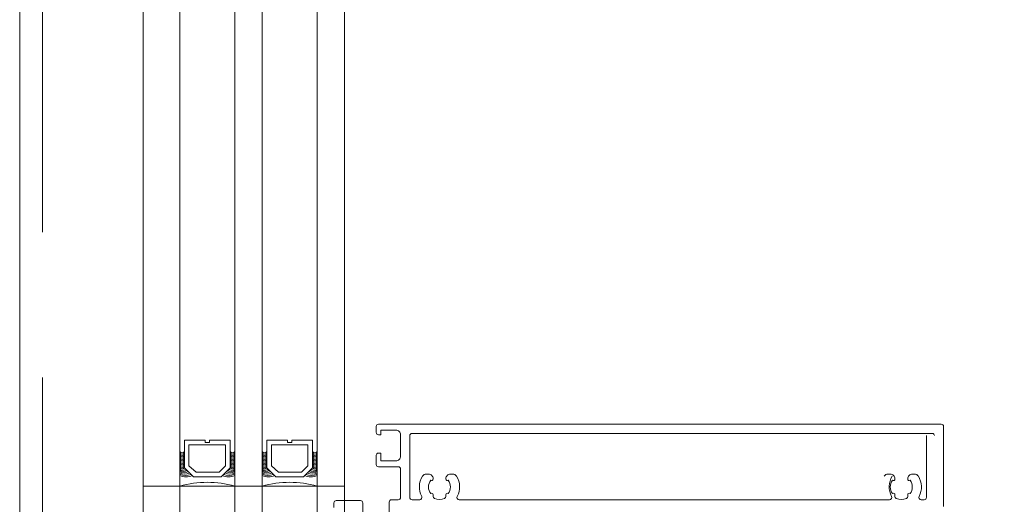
# Model space of a CAD drawing. Header units: millimetres. Extents: x 213386 to 506888, y 183055 to 450952.
# Tile 109 of 256: x 373037 to 373252, y 297382 to 297488. Entities that reach past the tile are written whole.
import ezdxf

# ---------------------------------------------------------------- set-up
doc = ezdxf.new("R2010")
doc.units = ezdxf.units.MM
doc.linetypes.add('ČÁRKOVANÁ', pattern=[19.05, 12.7, -6.35])
doc.layers.add('FASÁDA DETAILNÍ', color=255, linetype='Continuous', lineweight=0)

msp = doc.modelspace()

# ---------------------------------------------------------------- linework, layer by layer
at = {"layer": 'FASÁDA DETAILNÍ'}
for p, q in [((373063.64, 288952.65), (373063.64, 307967.15)), ((373063.64, 293752.65), (373063.64, 307967.15)), ((373063.64, 284292.15), (373063.64, 307967.15)), ((373071.64, 307967.15), (373071.64, 288952.65)), ((373071.64, 307967.15), (373071.64, 293752.65)), ((373071.64, 307967.15), (373071.64, 297319.03)), ((373071.64, 307967.15), (373071.64, 292519.03)), ((373071.64, 307967.15), (373071.64, 287719.03)), ((373083.64, 288952.65), (373083.64, 307967.15)), ((373083.64, 293752.65), (373083.64, 307967.15)), ((373083.64, 297319.03), (373083.64, 307967.15)), ((373083.64, 292519.03), (373083.64, 307967.15)), ((373083.64, 287719.03), (373083.64, 307967.15)), ((373089.64, 307967.15), (373089.64, 288952.65)), ((373089.64, 307967.15), (373089.64, 293752.65)), ((373089.64, 307967.15), (373089.64, 297319.03)), ((373089.64, 307967.15), (373089.64, 292519.03)), ((373089.64, 307967.15), (373089.64, 287719.03)), ((373101.64, 288952.65), (373101.64, 307967.15)), ((373101.64, 293752.65), (373101.64, 307967.15)), ((373101.64, 297319.03), (373101.64, 307967.15)), ((373101.64, 292519.03), (373101.64, 307967.15)), ((373101.64, 287719.03), (373101.64, 307967.15)), ((373107.64, 307967.15), (373107.64, 288952.65)), ((373107.64, 307967.15), (373107.64, 293752.65)), ((373063.64, 296377.65), (373063.64, 298286.65)), ((373071.64, 298286.65), (373071.64, 297319.03)), ((373083.64, 297319.03), (373083.64, 298286.65)), ((373089.64, 298286.65), (373089.64, 297319.03)), ((373101.64, 297319.03), (373101.64, 298286.65)), ((373107.64, 298286.65), (373107.64, 297319.03)), ((373063.64, 297386.2), (373107.64, 297386.2))]:
    msp.add_line(p, q, dxfattribs=at)
for points in [[(399616.64, 284292.15), (373036.64, 284292.15), (373036.64, 307972.15), (399616.64, 307972.15)], [(373082.64, 297396.2), (373082.64, 297390.2), (373080.64, 297388.2), (373074.64, 297388.2), (373072.64, 297390.2), (373072.64, 297396.2), (373077.14, 297396.2), (373077.14, 297395.7), (373078.14, 297395.7), (373078.14, 297396.2)], [(373073.64, 297395.2), (373081.64, 297395.2), (373081.64, 297390.62), (373080.22, 297389.2), (373075.19, 297389.2), (373073.64, 297390.62)], [(373100.64, 297396.2), (373100.64, 297390.2), (373098.64, 297388.2), (373092.64, 297388.2), (373090.64, 297390.2), (373090.64, 297396.2), (373095.14, 297396.2), (373095.14, 297395.7), (373096.14, 297395.7), (373096.14, 297396.2)], [(373091.64, 297395.2), (373099.64, 297395.2), (373099.64, 297390.62), (373098.22, 297389.2), (373093.19, 297389.2), (373091.64, 297390.62)]]:
    msp.add_lwpolyline(points, close=True, dxfattribs=at)
at = {"layer": 'FASÁDA DETAILNÍ', "linetype": 'ČÁRKOVANÁ', "ltscale": 5}
msp.add_lwpolyline([(399611.64, 284297.15), (373041.64, 284297.15), (373041.64, 307967.15), (399611.64, 307967.15)], close=True, dxfattribs=at)
at = {"layer": 'FASÁDA DETAILNÍ'}
for points in [[(373117.39, 297379.71), (373117.39, 297382.71, -0.414214), (373117.89, 297383.21), (373119.39, 297383.21, 0.414214), (373119.89, 297383.71), (373119.89, 297389.91, 0.414214), (373119.39, 297390.41), (373115.05, 297390.41, -0.414214), (373114.55, 297390.91), (373114.55, 297392.91, -0.414201), (373115.05, 297393.41), (373115.55, 297393.41), (373115.55, 297391.71), (373118.89, 297391.71, 0.414214), (373119.89, 297392.71), (373119.89, 297397.41, 0.414214), (373118.89, 297398.41), (373115.55, 297398.41), (373115.55, 297397.41), (373115.05, 297397.41, -0.41422), (373114.55, 297397.91), (373114.55, 297399.21, -0.414214), (373115.05, 297399.71), (373238.06, 297399.71, -0.414214), (373238.56, 297399.21), (373238.56, 297381.71, -0.414214)], [(373236.56, 297397.21, 0.414214), (373236.06, 297397.71), (373122.39, 297397.71, 0.414214), (373121.89, 297397.21), (373121.89, 297383.71, 0.414214), (373122.39, 297383.21), (373124.06, 297383.21, 0.565741), (373124.5, 297383.94, -0.267763), (373124.65, 297388.34, -0.258777), (373125.5, 297388.81), (373125.99, 297388.81, -0.414214), (373126.99, 297387.81), (373126.99, 297387.7, -0.64518), (373126.49, 297387.48, 0.341732), (373126.49, 297384.54, -0.64518), (373126.99, 297384.31), (373126.99, 297383.94, 0.298217), (373127.29, 297383.49, 0.208712), (373129.49, 297383.49, 0.298217), (373129.79, 297383.94), (373129.79, 297384.31, -0.64518), (373130.28, 297384.54, 0.341732), (373130.28, 297387.48, -0.64518), (373129.79, 297387.7), (373129.79, 297387.81, -0.414214), (373130.79, 297388.81), (373131.27, 297388.81, -0.258777), (373132.12, 297388.34, -0.267763), (373132.27, 297383.94, 0.565741), (373132.71, 297383.21), (373226.74, 297383.21, 0.565741), (373227.18, 297383.94, -0.267763), (373227.33, 297388.34)], [(373234.81, 297397.21), (373234.81, 297383.71, -0.414214), (373234.31, 297383.21), (373233.65, 297383.21, -0.565741), (373233.21, 297383.94, 0.267763), (373233.05, 297388.34, 0.258777), (373232.2, 297388.81), (373231.72, 297388.81, 0.414214), (373230.72, 297387.81), (373230.72, 297387.7, 0.64518), (373231.22, 297387.48, -0.341732), (373231.22, 297384.54, 0.64518), (373230.72, 297384.31), (373230.72, 297383.94, -0.298217), (373230.42, 297383.49, -0.208712), (373228.22, 297383.49, -0.298217), (373227.92, 297383.94), (373227.92, 297384.31, 0.64518), (373227.42, 297384.54, -0.341732), (373227.42, 297387.48, 0.64518), (373227.92, 297387.7), (373227.92, 297387.81, 0.414214), (373226.92, 297388.81), (373226.44, 297388.81, 0.258777), (373225.59, 297388.34)], [(373105.32, 297381.51), (373105.32, 297382.51, -0.414214), (373105.82, 297383.01), (373111.12, 297383.01, -0.414214), (373111.62, 297382.51), (373111.62, 297379.71, 0.414214)]]:
    msp.add_lwpolyline(points, format="xyb", dxfattribs=at)
for centre, radius, start, end in [((373072.14, 297394.06), 0.596, 213.0366, 326.9634), ((373072.14, 297393.77), 0.596, 213.0366, 326.9634), ((373072.14, 297393.48), 0.596, 213.0366, 326.9634), ((373072.14, 297393.19), 0.596, 213.0366, 326.9634), ((373083.14, 297394.06), 0.596, 213.0366, 326.9634), ((373083.14, 297393.77), 0.596, 213.0366, 326.9634), ((373083.14, 297393.48), 0.596, 213.0366, 326.9634), ((373083.14, 297393.19), 0.596, 213.0366, 326.9634), ((373090.14, 297394.06), 0.596, 213.0366, 326.9634), ((373090.14, 297393.77), 0.596, 213.0366, 326.9634), ((373090.14, 297393.48), 0.596, 213.0366, 326.9634), ((373090.14, 297393.19), 0.596, 213.0366, 326.9634), ((373101.14, 297394.06), 0.596, 213.0366, 326.9634), ((373101.14, 297393.77), 0.596, 213.0366, 326.9634), ((373101.14, 297393.48), 0.596, 213.0366, 326.9634), ((373101.14, 297393.19), 0.596, 213.0366, 326.9634), ((373072.14, 297392.89), 0.596, 213.0366, 326.9634), ((373072.14, 297392.6), 0.596, 213.0366, 326.9634), ((373072.14, 297392.31), 0.596, 213.0366, 326.9634), ((373072.14, 297392.02), 0.596, 213.0366, 326.9634), ((373072.14, 297391.72), 0.596, 213.0366, 326.9634), ((373072.14, 297391.43), 0.596, 213.0366, 326.9634), ((373072.14, 297391.14), 0.596, 213.0366, 326.9634), ((373083.14, 297392.89), 0.596, 213.0366, 326.9634), ((373083.14, 297392.6), 0.596, 213.0366, 326.9634), ((373083.14, 297392.31), 0.596, 213.0366, 326.9634), ((373083.14, 297392.02), 0.596, 213.0366, 326.9634), ((373083.14, 297391.72), 0.596, 213.0366, 326.9634), ((373083.14, 297391.43), 0.596, 213.0366, 326.9634), ((373083.14, 297391.14), 0.596, 213.0366, 326.9634), ((373090.14, 297392.89), 0.596, 213.0366, 326.9634), ((373090.14, 297392.6), 0.596, 213.0366, 326.9634), ((373090.14, 297392.31), 0.596, 213.0366, 326.9634), ((373090.14, 297392.02), 0.596, 213.0366, 326.9634), ((373090.14, 297391.72), 0.596, 213.0366, 326.9634), ((373090.14, 297391.43), 0.596, 213.0366, 326.9634), ((373090.14, 297391.14), 0.596, 213.0366, 326.9634), ((373101.14, 297392.89), 0.596, 213.0366, 326.9634), ((373101.14, 297392.6), 0.596, 213.0366, 326.9634), ((373101.14, 297392.31), 0.596, 213.0366, 326.9634), ((373101.14, 297392.02), 0.596, 213.0366, 326.9634), ((373101.14, 297391.72), 0.596, 213.0366, 326.9634), ((373101.14, 297391.43), 0.596, 213.0366, 326.9634), ((373101.14, 297391.14), 0.596, 213.0366, 326.9634), ((373072.14, 297390.85), 0.596, 213.0366, 326.9634), ((373072.14, 297390.55), 0.596, 213.0366, 326.9634), ((373072.28, 297390.54), 0.879, 223.5036, 316.0051), ((373072.42, 297390.63), 1.26, 231.5004, 308.0344), ((373072.56, 297390.79), 1.71, 237.3143, 302.7051), ((373072.71, 297391.04), 2.25, 241.5972, 298.4727), ((373072.88, 297391.39), 2.9, 244.7048, 294.6933), ((373072.99, 297391.75), 3.55, 247.591, 292.7062), ((373082.29, 297391.75), 3.55, 247.2938, 292.409), ((373082.4, 297391.39), 2.9, 245.3067, 295.2952), ((373082.57, 297391.04), 2.25, 241.5273, 298.4028), ((373082.71, 297390.79), 1.71, 237.2949, 302.6857), ((373082.85, 297390.63), 1.26, 231.9656, 308.4996), ((373083, 297390.54), 0.879, 223.9949, 316.4964), ((373083.14, 297390.85), 0.596, 213.0366, 326.9634), ((373083.14, 297390.55), 0.596, 213.0366, 326.9634), ((373090.14, 297390.85), 0.596, 213.0366, 326.9634), ((373090.14, 297390.55), 0.596, 213.0366, 326.9634), ((373090.28, 297390.54), 0.879, 223.5036, 316.0051), ((373090.42, 297390.63), 1.26, 231.5004, 308.0344), ((373090.56, 297390.79), 1.71, 237.3143, 302.7051), ((373090.71, 297391.04), 2.25, 241.5972, 298.4727), ((373090.88, 297391.39), 2.9, 244.7048, 294.6933), ((373090.99, 297391.75), 3.55, 247.591, 292.7062), ((373100.29, 297391.75), 3.55, 247.2938, 292.409), ((373100.4, 297391.39), 2.9, 245.3067, 295.2952), ((373100.57, 297391.04), 2.25, 241.5273, 298.4028), ((373100.71, 297390.79), 1.71, 237.2949, 302.6857), ((373100.85, 297390.63), 1.26, 231.9656, 308.4996), ((373101, 297390.54), 0.879, 223.9949, 316.4964), ((373101.14, 297390.85), 0.596, 213.0366, 326.9634), ((373101.14, 297390.55), 0.596, 213.0366, 326.9634), ((373077.64, 297364.31), 22.7, 74.6728, 105.3272), ((373095.64, 297364.31), 22.7, 74.6728, 105.3272)]:
    msp.add_arc(centre, radius, start, end, dxfattribs=at)

doc.saveas('drawing.dxf')
